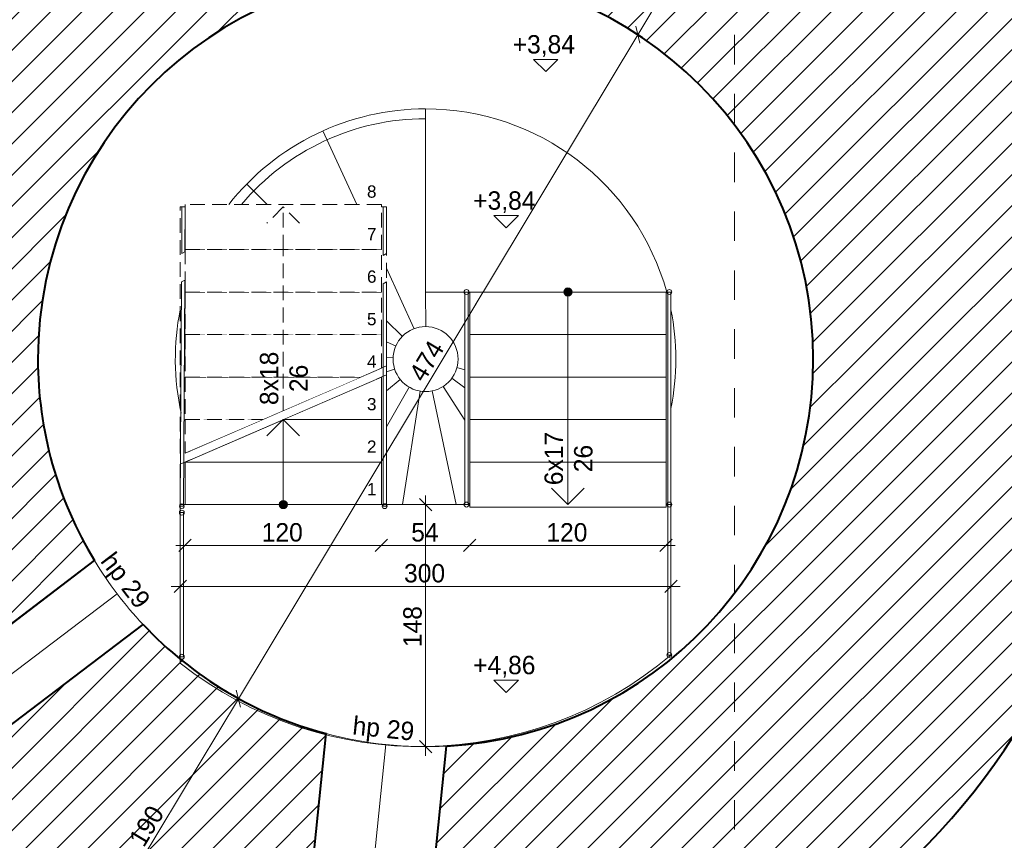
# Model space of a CAD drawing. Header units: millimetres. Extents: x 66061 to 82671, y 389 to 13188.
# Tile 3 of 5: x 70409 to 76428, y 3863 to 8881. Entities that reach past the tile are written whole.
import ezdxf
from ezdxf.enums import TextEntityAlignment as Align

# ---------------------------------------------------------------- set-up
doc = ezdxf.new("R2010")
doc.units = ezdxf.units.MM
doc.header["$MEASUREMENT"] = 0
for name, pattern in [('Kropkowana gęsto', [132.291663, 0, -132.291663]), ('Przerywana', [360, 180, -180]), ('Przerywana gęsta', [135, 90, -45]), ('Wipeout_Contour', [1000, 0, -1000])]:
    doc.linetypes.add(name, pattern=pattern)
for name, color, linetype, lineweight in [('0_Nr_pióra__1', 7, 'Continuous', 13), ('0_Nr_pióra__104', 7, 'Continuous', 5), ('0_Nr_pióra__11', 7, 'Continuous', 13), ('0_Nr_pióra__7', 7, 'Continuous', 20), ('0_Nr_pióra__71', 7, 'Continuous', 13), ('inw_wymiarowanie_Nr_pióra__1', 7, 'Continuous', 13), ('inw_ściany zewnętrzne_Nr_pióra__27', 7, 'Continuous', 40), ('Okna ARCHICADa_Nr_pióra__27', 7, 'Continuous', 40), ('Okna ARCHICADa_Nr_pióra__3', 7, 'Continuous', 13), ('Znaczniki okien ARCHICADa_Nr_pióra__1', 7, 'Continuous', 13), ('Znaczniki okien ARCHICADa_Nr_pióra__7', 7, 'Continuous', 20)]:
    doc.layers.add(name, color=color, linetype=linetype, lineweight=lineweight)
for name, color, linetype in [('inw_przekrój', 7, 'Continuous'), ('inw_wymiarowanie', 7, 'Continuous'), ('inw_ściany zewnętrzne', 7, 'Continuous'), ('Okna ARCHICADa', 7, 'Continuous'), ('Znaczniki okien ARCHICADa', 7, 'Continuous')]:
    doc.layers.add(name, color=color, linetype=linetype)
doc.layers.add('inw_przekrój _Nr_pióra__101', color=7, linetype='Continuous', lineweight=5, true_color=0xb2b2b2)
doc.styles.add('STYL_AUTOMATYCZNY_1', font='txt')
doc.styles.add('STYL_AUTOMATYCZNY_2', font='txt')
doc.dimstyles.new('STYL_AUTOMATYCZNY__1', dxfattribs={"dimtxt": 112.5, "dimasz": 71.25, "dimexe": 0.18, "dimexo": 0.0625, "dimgap": 0.09, "dimtad": 1, "dimdec": 0, "dimlfac": 0.1, "dimzin": 0, "dimdsep": 46, "dimtxsty": 'STYL_AUTOMATYCZNY_1', "dimblk": 'ARROWHEAD_6', "dimblk1": 'ARROWHEAD_6', "dimblk2": 'ARROWHEAD_6', "dimcen": 0.09, "dimse1": 1, "dimse2": 1, "dimclrd": 7, "dimclre": 7, "dimclrt": 7, "dimadec": 1, "dimazin": 0, "dimtfac": 1, "dimtdec": 4, "dimtmove": 0, "dimatfit": 3, "dimfxl": 0, "dimtolj": 1, "dimtzin": 0, "dimarcsym": 0})
doc.dimstyles.new('STYL_AUTOMATYCZNY__2', dxfattribs={"dimtxt": 112.5, "dimasz": 71.25, "dimexe": 0.18, "dimexo": 0.0625, "dimgap": 0.09, "dimtad": 1, "dimtih": 1, "dimtoh": 1, "dimdec": 0, "dimlfac": 0.1, "dimzin": 0, "dimdsep": 46, "dimtxsty": 'STYL_AUTOMATYCZNY_1', "dimblk": 'ARROWHEAD_6', "dimblk1": 'ARROWHEAD_6', "dimblk2": 'ARROWHEAD_6', "dimcen": 0.09, "dimse1": 1, "dimse2": 1, "dimclrd": 7, "dimclre": 7, "dimclrt": 7, "dimadec": 1, "dimazin": 0, "dimtfac": 1, "dimtdec": 4, "dimtmove": 0, "dimatfit": 3, "dimfxl": 0, "dimtolj": 1, "dimtzin": 0, "dimarcsym": 0})
pattern_1 = [(45, (0, 0), (-95.45941, 95.45941), [])]

# ---------------------------------------------------------------- blocks, each defined once
blk = doc.blocks.new('Strop_1_4', base_point=(71390, 4946.8))
at = {"layer": '0_Nr_pióra__1', "color": 7, "linetype": 'Continuous', "lineweight": 13, "flags": 128}
blk.add_lwpolyline([(71390, 4946.8, 0.356787), (74390, 4995.8), (74390, 5915.8), (71390, 5915.8)], format="xyb", close=True, dxfattribs=at)
blk = doc.blocks.new('Schody_1_4')
at = {"layer": '0_Nr_pióra__11', "color": 7, "linetype": 'Continuous', "lineweight": 13, "flags": 128}
for points in [[(73130, 7215.8), (73130, 5915.8), (73190, 5915.8), (73190, 7215.8)], [(74330, 7215.8), (74330, 5915.8), (74390, 5915.8), (74390, 7215.8)]]:
    blk.add_lwpolyline(points, close=True, dxfattribs=at)
at = {"color": 254, "linetype": 'Wipeout_Contour', "lineweight": 0, "ltscale": 296398.897921}
blk.add_wipeout([(74360, 7215.8), (73160, 7215.8), (73160, 6955.8), (74360, 6955.8)], dxfattribs=at)
at = {"linetype": 'Continuous', "lineweight": 0, "true_color": 0x000000}
blk.add_hatch(color=18, dxfattribs=at).paths.add_polyline_path([(73735, 7215.8, 1), (73785, 7215.8, 1)])
at = {"layer": '0_Nr_pióra__11', "color": 7, "linetype": 'Continuous', "lineweight": 13}
for p, q in [((74360, 7215.8), (73160, 7215.8)), ((73160, 7215.8), (73160, 6955.8)), ((74360, 6955.8), (74360, 7215.8)), ((73160, 6955.8), (74360, 6955.8))]:
    blk.add_line(p, q, dxfattribs=at)
at = {"layer": '0_Nr_pióra__11', "color": 7, "linetype": 'Continuous', "lineweight": 13, "flags": 128}
blk.add_lwpolyline([(73735, 7215.8, 1), (73785, 7215.8, 1)], format="xyb", close=True, dxfattribs=at)
at = {"color": 254, "linetype": 'Wipeout_Contour', "lineweight": 0, "ltscale": 296301.250423}
blk.add_wipeout([(74360, 6955.8), (73160, 6955.8), (73160, 6695.8), (74360, 6695.8)], dxfattribs=at)
at = {"layer": '0_Nr_pióra__11', "color": 7, "linetype": 'Continuous', "lineweight": 13}
for p, q in [((73760, 7215.8), (73760, 6955.8)), ((74360, 6955.8), (73160, 6955.8)), ((73160, 6955.8), (73160, 6695.8)), ((74360, 6695.8), (74360, 6955.8)), ((73160, 6695.8), (74360, 6695.8))]:
    blk.add_line(p, q, dxfattribs=at)
at = {"color": 254, "linetype": 'Wipeout_Contour', "lineweight": 0, "ltscale": 296207.222475}
blk.add_wipeout([(74360, 6695.8), (73160, 6695.8), (73160, 6435.8), (74360, 6435.8)], dxfattribs=at)
at = {"layer": '0_Nr_pióra__11', "color": 7, "linetype": 'Continuous', "lineweight": 13}
for p, q in [((74360, 6695.8), (73160, 6695.8)), ((73160, 6695.8), (73160, 6435.8)), ((74360, 6435.8), (74360, 6695.8)), ((73160, 6435.8), (74360, 6435.8))]:
    blk.add_line(p, q, dxfattribs=at)
at = {"color": 254, "linetype": 'Wipeout_Contour', "lineweight": 0, "ltscale": 296116.817523}
blk.add_wipeout([(74360, 6435.8), (73160, 6435.8), (73160, 6175.8), (74360, 6175.8)], dxfattribs=at)
at = {"layer": '0_Nr_pióra__11', "color": 7, "linetype": 'Continuous', "lineweight": 13}
for p, q in [((74360, 6435.8), (73160, 6435.8)), ((73160, 6435.8), (73160, 6175.8)), ((74360, 6175.8), (74360, 6435.8)), ((73160, 6175.8), (74360, 6175.8))]:
    blk.add_line(p, q, dxfattribs=at)
at = {"color": 254, "linetype": 'Wipeout_Contour', "lineweight": 0, "ltscale": 444021.351509}
blk.add_wipeout([(74360, 6175.8), (73160, 6175.8), (73160, 5915.8), (73160, 5900.8), (74360, 5900.8), (74360, 5915.8)], dxfattribs=at)
at = {"layer": '0_Nr_pióra__11', "color": 7, "linetype": 'Continuous', "lineweight": 13}
for p, q in [((73760, 6955.8), (73760, 6175.8)), ((74360, 6175.8), (73160, 6175.8)), ((73160, 6175.8), (73160, 5915.8)), ((73760, 6175.8), (73760, 5915.8)), ((74360, 5915.8), (74360, 6175.8)), ((73660, 6015.8), (73760, 5915.8)), ((73760, 5915.8), (73860, 6015.8)), ((73160, 5915.8), (73160, 5900.8)), ((73160, 5900.8), (74360, 5900.8)), ((74360, 5900.8), (74360, 5915.8))]:
    blk.add_line(p, q, dxfattribs=at)
blk = doc.blocks.new('Schody_2_4')
at = {"layer": '0_Nr_pióra__11', "color": 7, "linetype": 'Przerywana gęsta', "lineweight": 13, "flags": 128}
for points in [[(71450, 6243.3), (71450, 7735.8), (71390, 7735.8), (71390, 6217.3)], [(72650, 6763.3), (72650, 7735.8), (72590, 7735.8), (72590, 6737.3)]]:
    blk.add_lwpolyline(points, close=True, dxfattribs=at)
at = {"layer": '0_Nr_pióra__11', "color": 7, "linetype": 'Continuous', "lineweight": 13, "flags": 128}
for points in [[(72650, 6708.8), (72590, 6682.8), (72590, 5915.8), (72650, 5915.8)], [(71450, 6188.8), (71390, 6162.8), (71390, 5915.8), (71450, 5915.8)]]:
    blk.add_lwpolyline(points, close=True, dxfattribs=at)
at = {"layer": '0_Nr_pióra__71', "color": 7, "lineweight": 13, "insert": (72531.6, 7829.5), "char_height": 75, "attachment_point": 4, "style": 'STYL_AUTOMATYCZNY_2'}
blk.add_mtext('\\A1;{\\pql;\\fArial|b0|i0|c238|p38;8}', dxfattribs=at)
at = {"color": 254, "linetype": 'Wipeout_Contour', "lineweight": 0, "ltscale": 289093.876212}
blk.add_wipeout([(71420, 5915.8), (72620, 5915.8), (72620, 6175.8), (71420, 6175.8)], dxfattribs=at)
at = {"linetype": 'Continuous', "lineweight": 0, "true_color": 0x000000}
blk.add_hatch(color=18, dxfattribs=at).paths.add_polyline_path([(72045, 5915.8, 1), (71995, 5915.8, 1)])
at = {"layer": '0_Nr_pióra__11', "color": 7, "linetype": 'Continuous', "lineweight": 13}
for p, q in [((72620, 6175.8), (71420, 6175.8)), ((71420, 6175.8), (71420, 5915.8)), ((72620, 5915.8), (72620, 6175.8)), ((71420, 5915.8), (72620, 5915.8))]:
    blk.add_line(p, q, dxfattribs=at)
at = {"layer": '0_Nr_pióra__11', "color": 7, "linetype": 'Continuous', "lineweight": 13, "flags": 128}
blk.add_lwpolyline([(72045, 5915.8, 1), (71995, 5915.8, 1)], format="xyb", close=True, dxfattribs=at)
at = {"layer": '0_Nr_pióra__71', "color": 7, "lineweight": 13, "insert": (72531.6, 6010.1), "char_height": 75, "attachment_point": 4, "style": 'STYL_AUTOMATYCZNY_2'}
blk.add_mtext('\\A1;{\\pql;\\fArial|b0|i0|c238|p38;1}', dxfattribs=at)
at = {"color": 254, "linetype": 'Wipeout_Contour', "lineweight": 0, "ltscale": 289779.837642}
blk.add_wipeout([(71420, 6175.8), (72620, 6175.8), (72620, 6435.8), (72020, 6435.8)], dxfattribs=at)
at = {"layer": '0_Nr_pióra__11', "color": 7, "linetype": 'Continuous', "lineweight": 13}
for p, q in [((72620, 6435.8), (72020, 6435.8)), ((72620, 6175.8), (72620, 6435.8)), ((71420, 6175.8), (72620, 6175.8)), ((72020, 5915.8), (72020, 6175.8))]:
    blk.add_line(p, q, dxfattribs=at)
at = {"layer": '0_Nr_pióra__71', "color": 7, "lineweight": 13, "insert": (72531.6, 6270.1), "char_height": 75, "attachment_point": 4, "style": 'STYL_AUTOMATYCZNY_2'}
blk.add_mtext('\\A1;{\\pql;\\fArial|b0|i0|c238|p38;2}', dxfattribs=at)
at = {"color": 254, "linetype": 'Wipeout_Contour', "lineweight": 0, "ltscale": 215582.953119}
blk.add_wipeout([(71894.3, 6435.8), (71420, 6435.8), (71420, 6230.3)], dxfattribs=at)
at = {"layer": '0_Nr_pióra__11', "color": 7, "linetype": 'Przerywana gęsta', "lineweight": 13}
for p, q in [((71894.3, 6435.8), (71420, 6435.8)), ((71420, 6435.8), (71420, 6230.3))]:
    blk.add_line(p, q, dxfattribs=at)
at = {"color": 254, "linetype": 'Wipeout_Contour', "lineweight": 0, "ltscale": 218139.157279}
blk.add_wipeout([(72620, 6435.8), (72620, 6695.8), (72020, 6435.8)], dxfattribs=at)
at = {"layer": '0_Nr_pióra__11', "color": 7, "linetype": 'Continuous', "lineweight": 13}
for p, q in [((72620, 6435.8), (72620, 6695.8)), ((72020, 6435.8), (72620, 6435.8))]:
    blk.add_line(p, q, dxfattribs=at)
at = {"layer": '0_Nr_pióra__71', "color": 7, "lineweight": 13, "insert": (72531.6, 6529.4), "char_height": 75, "attachment_point": 4, "style": 'STYL_AUTOMATYCZNY_2'}
blk.add_mtext('\\A1;{\\pql;\\fArial|b0|i0|c238|p38;3}', dxfattribs=at)
at = {"color": 254, "linetype": 'Wipeout_Contour', "lineweight": 0, "ltscale": 288427.755134}
blk.add_wipeout([(72494.3, 6695.8), (71420, 6695.8), (71420, 6435.8), (71894.3, 6435.8)], dxfattribs=at)
at = {"layer": '0_Nr_pióra__11', "color": 7, "linetype": 'Przerywana gęsta', "lineweight": 13}
for p, q in [((72494.3, 6695.8), (71420, 6695.8)), ((71420, 6695.8), (71420, 6435.8)), ((71420, 6435.8), (71894.3, 6435.8))]:
    blk.add_line(p, q, dxfattribs=at)
at = {"layer": '0_Nr_pióra__11', "color": 7, "linetype": 'Continuous', "lineweight": 13}
for p, q in [((72020, 6435.8), (71920, 6335.8)), ((72020, 6175.8), (72020, 6435.8)), ((72120, 6335.8), (72020, 6435.8))]:
    blk.add_line(p, q, dxfattribs=at)
at = {"color": 254, "linetype": 'Wipeout_Contour', "lineweight": 0, "ltscale": 362179.027402}
blk.add_wipeout([(72620, 6750.3), (72620, 6955.8), (71420, 6955.8), (71420, 6695.8), (72494.3, 6695.8)], dxfattribs=at)
at = {"layer": '0_Nr_pióra__11', "color": 7, "linetype": 'Przerywana gęsta', "lineweight": 13}
for p, q in [((72620, 6955.8), (71420, 6955.8)), ((71420, 6955.8), (71420, 6695.8)), ((72620, 6750.3), (72620, 6955.8)), ((71420, 6695.8), (72494.3, 6695.8))]:
    blk.add_line(p, q, dxfattribs=at)
at = {"layer": '0_Nr_pióra__11', "color": 7, "linetype": 'Continuous', "lineweight": 13}
for p, q in [((71420, 6230.3), (72620, 6750.3)), ((71420, 6175.8), (72620, 6695.8))]:
    blk.add_line(p, q, dxfattribs=at)
at = {"layer": '0_Nr_pióra__71', "color": 7, "lineweight": 13, "insert": (72531.6, 6790.1), "char_height": 75, "attachment_point": 4, "style": 'STYL_AUTOMATYCZNY_2'}
blk.add_mtext('\\A1;{\\pql;\\fArial|b0|i0|c238|p38;4}', dxfattribs=at)
at = {"color": 254, "linetype": 'Wipeout_Contour', "lineweight": 0, "ltscale": 289471.574905}
blk.add_wipeout([(71420, 6955.8), (72620, 6955.8), (72620, 7215.8), (71420, 7215.8)], dxfattribs=at)
at = {"layer": '0_Nr_pióra__11', "color": 7, "linetype": 'Przerywana gęsta', "lineweight": 13}
for p, q in [((72620, 7215.8), (71420, 7215.8)), ((71420, 7215.8), (71420, 6955.8)), ((72620, 6955.8), (72620, 7215.8)), ((71420, 6955.8), (72620, 6955.8))]:
    blk.add_line(p, q, dxfattribs=at)
at = {"layer": '0_Nr_pióra__71', "color": 7, "lineweight": 13, "insert": (72531.6, 7049.5), "char_height": 75, "attachment_point": 4, "style": 'STYL_AUTOMATYCZNY_2'}
blk.add_mtext('\\A1;{\\pql;\\fArial|b0|i0|c238|p38;5}', dxfattribs=at)
at = {"color": 254, "linetype": 'Wipeout_Contour', "lineweight": 0, "ltscale": 289575.261153}
blk.add_wipeout([(71420, 7215.8), (72620, 7215.8), (72620, 7475.8), (71420, 7475.8)], dxfattribs=at)
at = {"layer": '0_Nr_pióra__11', "color": 7, "linetype": 'Przerywana gęsta', "lineweight": 13}
for p, q in [((72620, 7475.8), (71420, 7475.8)), ((71420, 7475.8), (71420, 7215.8)), ((72620, 7215.8), (72620, 7475.8)), ((71420, 7215.8), (72620, 7215.8))]:
    blk.add_line(p, q, dxfattribs=at)
at = {"layer": '0_Nr_pióra__71', "color": 7, "lineweight": 13, "insert": (72531.6, 7309.5), "char_height": 75, "attachment_point": 4, "style": 'STYL_AUTOMATYCZNY_2'}
blk.add_mtext('\\A1;{\\pql;\\fArial|b0|i0|c238|p38;6}', dxfattribs=at)
at = {"color": 254, "linetype": 'Wipeout_Contour', "lineweight": 0, "ltscale": 434554.577758}
blk.add_wipeout([(71420, 7475.8), (72620, 7475.8), (72620, 7735.8), (72620, 7750.8), (71420, 7750.8), (71420, 7735.8)], dxfattribs=at)
at = {"layer": '0_Nr_pióra__11', "color": 7, "linetype": 'Przerywana gęsta', "lineweight": 13}
for p, q in [((72620, 7750.8), (71420, 7750.8)), ((71420, 7750.8), (71420, 7735.8)), ((71420, 7735.8), (71420, 7475.8)), ((72020, 7735.8), (71920, 7635.8)), ((72020, 7475.8), (72020, 7735.8)), ((72120, 7635.8), (72020, 7735.8)), ((72620, 7735.8), (72620, 7750.8)), ((72620, 7475.8), (72620, 7735.8)), ((71420, 7475.8), (72620, 7475.8)), ((72020, 6490.3), (72020, 7475.8))]:
    blk.add_line(p, q, dxfattribs=at)
at = {"layer": '0_Nr_pióra__71', "color": 7, "lineweight": 13, "insert": (72531.6, 7570.1), "char_height": 75, "attachment_point": 4, "style": 'STYL_AUTOMATYCZNY_2'}
blk.add_mtext('\\A1;{\\pql;\\fArial|b0|i0|c238|p38;7}', dxfattribs=at)
blk = doc.blocks.new('Ściana_1_4', base_point=(75260, 6805.8))
at = {"layer": 'inw_ściany zewnętrzne', "linetype": 'Continuous', "lineweight": 0, "true_color": 0x000000}
h = blk.add_hatch(dxfattribs=at)
h.set_pattern_fill('Bloczki_ceramiczne_0004', color=18, style=0, pattern_type=2)
h.set_pattern_definition(pattern_1)
h.paths.add_polyline_path([(77160, 6805.8, 1), (68620, 6805.8), (70520, 6805.8, -1), (75260, 6805.8)])
at = {"layer": 'inw_ściany zewnętrzne_Nr_pióra__27', "color": 7, "linetype": 'Continuous', "lineweight": 40}
for radius in [4270, 2370]:
    blk.add_arc((72890, 6805.8), radius, 0, 180, dxfattribs=at)
blk = doc.blocks.new('Otwór okienny_ łukowy 24')
at = {"layer": 'Okna ARCHICADa_Nr_pióra__27', "color": 7, "linetype": 'Continuous', "lineweight": 40}
for p, q in [((-245, 0), (-245, 1905.7)), ((245, 0), (245, 1905.7))]:
    blk.add_line(p, q, dxfattribs=at)
at = {"layer": 'Okna ARCHICADa_Nr_pióra__3', "color": 7, "linetype": 'Continuous', "lineweight": 13}
for radius, start, end in [(2370, 264.06642, 275.93358), (4270, 266.71073, 273.28927)]:
    blk.add_arc((0, 4263), radius, start, end, dxfattribs=at)
blk = doc.blocks.new('Znacznik O_PB')
at = {"layer": 'Znaczniki okien ARCHICADa_Nr_pióra__1', "color": 7, "linetype": 'Continuous', "lineweight": 13}
blk.add_line((0, -2350), (0, 0), dxfattribs=at)
at = {"layer": 'Znaczniki okien ARCHICADa_Nr_pióra__7', "color": 7, "lineweight": 20, "style": 'STYL_AUTOMATYCZNY_1'}
for tag, rotation, p in [('AC_MarkerText_4', 360, (-212.3, 6.6)), ('AC_MarkerText_2', 90, (-13.2, -2159.8)), ('AC_MarkerText_3', 90, (211.8, -2159.8))]:
    blk.add_attdef(tag, text='', height=112.5, rotation=rotation, dxfattribs=at).set_placement(p, align=Align.BOTTOM_LEFT)
blk = doc.blocks.new('Otwór okienny sklepiony eliptycznie 24')
at = {"layer": 'Okna ARCHICADa_Nr_pióra__27', "color": 7, "linetype": 'Continuous', "lineweight": 40}
for p, q in [((-370, 0), (-370, 1913)), ((370, 0), (370, 1913))]:
    blk.add_line(p, q, dxfattribs=at)
at = {"layer": 'Okna ARCHICADa_Nr_pióra__3', "color": 7, "linetype": 'Continuous', "lineweight": 13}
for radius, start, end in [(2370, 261.01835, 278.98165), (4270, 265.02903, 274.97097)]:
    blk.add_arc((0, 4253.9), radius, start, end, dxfattribs=at)
blk = doc.blocks.new('Ściana_2_4', base_point=(70520, 6805.8))
at = {"layer": 'inw_ściany zewnętrzne', "linetype": 'Continuous', "lineweight": 0, "true_color": 0x000000}
h = blk.add_hatch(dxfattribs=at)
h.set_pattern_fill('Bloczki_ceramiczne_0004', color=18, style=0, pattern_type=2)
h.set_pattern_definition(pattern_1)
h.paths.add_polyline_path([(68620, 6805.8, 0.149366), (69349.2, 4419.2), (70865.7, 5573.2, -0.13759), (70520, 6805.8)])
h = blk.add_hatch(dxfattribs=at)
h.set_pattern_fill('Bloczki_ceramiczne_0004', color=18, style=0, pattern_type=2)
h.set_pattern_definition(pattern_1)
h.paths.add_polyline_path([(73018.6, 4439.3), (72823, 2536.3, 0.418821), (77160, 6805.8), (75260, 6805.8, -0.398399)])
h = blk.add_hatch(dxfattribs=at)
h.set_pattern_fill('Bloczki_ceramiczne_0004', color=18, style=0, pattern_type=2)
h.set_pattern_definition(pattern_1)
h.paths.add_polyline_path([(69646, 4029.3, 0.17003), (72086.8, 2612), (72282.5, 4515, -0.140291), (71162.5, 5183.3)])
at = {"layer": 'inw_ściany zewnętrzne_Nr_pióra__27', "color": 7, "linetype": 'Continuous', "lineweight": 40}
for p, q in [((69349.2, 4419.2), (70865.7, 5573.2)), ((69646, 4029.3), (71162.5, 5183.3)), ((72086.8, 2612), (72282.5, 4515)), ((72823, 2536.3), (73018.6, 4439.3))]:
    blk.add_line(p, q, dxfattribs=at)
for radius, start, end in [(2370, 180, 211.33655), (4270, 269.10012, 0), (2370, 273.1108, 0), (2370, 223.20371, 255.1475), (4270, 220.5594, 259.15818)]:
    blk.add_arc((72890, 6805.8), radius, start, end, dxfattribs=at)
at = {"layer": 'Okna ARCHICADa', "color": 7, "linetype": 'Continuous', "lineweight": 13, "xscale": -1, "zscale": 1000}
for name, p, rotation in [('Otwór okienny_ łukowy 24', (69497.6, 4224.2), 307.2701303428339), ('Otwór okienny sklepiony eliptycznie 24', (72454.9, 2574.2), 354.1291511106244)]:
    blk.add_blockref(name, p, dxfattribs=dict(at, rotation=rotation))
at = {"layer": 'Znaczniki okien ARCHICADa', "color": 7, "lineweight": 13}
ref = blk.add_blockref('Znacznik O_PB', (71004, 5370.6), dxfattribs=dict(at, rotation=307.2701303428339))
ref.add_attrib('AC_MarkerText_2', '49', dxfattribs={"layer": 'Znaczniki okien ARCHICADa_Nr_pióra__7', "color": 7, "lineweight": 20, "height": 112.5, "rotation": 37.27013, "style": 'STYL_AUTOMATYCZNY_1'}).set_placement((69245.2, 4089), align=Align.BOTTOM_LEFT)
ref.add_attrib('AC_MarkerText_3', '87', dxfattribs={"layer": 'Znaczniki okien ARCHICADa_Nr_pióra__7', "color": 7, "lineweight": 20, "height": 112.5, "rotation": 37.27013, "style": 'STYL_AUTOMATYCZNY_1'}).set_placement((69381.5, 3910), align=Align.BOTTOM_LEFT)
ref.add_attrib('AC_MarkerText_4', 'hp 29', dxfattribs={"layer": 'Znaczniki okien ARCHICADa_Nr_pióra__7', "color": 7, "lineweight": 20, "height": 112.5, "rotation": 307.27013, "style": 'STYL_AUTOMATYCZNY_1'}).set_placement((70871.1, 5548.3), align=Align.BOTTOM_LEFT)
ref = blk.add_blockref('Znacznik O_PB', (72647.6, 4448.2), dxfattribs=dict(at, rotation=354.1291511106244))
ref.add_attrib('AC_MarkerText_2', '74', dxfattribs={"layer": 'Znaczniki okien ARCHICADa_Nr_pióra__7', "color": 7, "lineweight": 20, "height": 112.5, "rotation": 84.12915, "style": 'STYL_AUTOMATYCZNY_1'}).set_placement((72409.4, 2301.3), align=Align.BOTTOM_LEFT)
ref.add_attrib('AC_MarkerText_3', '178', dxfattribs={"layer": 'Znaczniki okien ARCHICADa_Nr_pióra__7', "color": 7, "lineweight": 20, "height": 112.5, "rotation": 84.12915, "style": 'STYL_AUTOMATYCZNY_1'}).set_placement((72633.2, 2278.3), align=Align.BOTTOM_LEFT)
ref.add_attrib('AC_MarkerText_4', 'hp 29', dxfattribs={"layer": 'Znaczniki okien ARCHICADa_Nr_pióra__7', "color": 7, "lineweight": 20, "height": 112.5, "rotation": 354.12915, "style": 'STYL_AUTOMATYCZNY_1'}).set_placement((72435.9, 4476.6), align=Align.BOTTOM_LEFT)
blk = doc.blocks.new('Balustrada_1_4')
at = {"layer": '0_Nr_pióra__104', "color": 7, "linetype": 'Continuous', "lineweight": 5, "flags": 128}
for points in [[(74365, 5915.8, 1), (74395, 5915.8, 1)], [(74365, 4995.8, 1), (74395, 4995.8, 1)]]:
    blk.add_lwpolyline(points, format="xyb", close=True, dxfattribs=at)
blk.add_lwpolyline([(74390, 5915.8), (74370, 5915.8), (74370, 4995.8), (74390, 4995.8)], close=True, dxfattribs=at)
blk.add_lwpolyline([(74390, 5915.8), (74370, 5915.8), (74370, 4995.8), (74390, 4995.8)], close=True, dxfattribs=at)
blk.add_lwpolyline([(74390, 5915.8), (74370, 5915.8), (74370, 4995.8), (74390, 4995.8)], close=True, dxfattribs=at)
blk.add_lwpolyline([(74390, 5915.8), (74370, 5915.8), (74370, 4995.8), (74390, 4995.8)], close=True, dxfattribs=at)
blk.add_lwpolyline([(74390, 5915.8), (74370, 5915.8), (74370, 4995.8), (74390, 4995.8)], close=True, dxfattribs=at)
blk = doc.blocks.new('Balustrada_2_4')
at = {"layer": '0_Nr_pióra__104', "color": 7, "linetype": 'Continuous', "lineweight": 5, "flags": 128}
for points in [[(71419, 7461.9), (71420.6, 7735.7), (71400.6, 7735.8), (71398.9, 7450.5)], [(71419, 7461.9), (71420.6, 7735.7), (71400.6, 7735.8), (71398.9, 7450.5)], [(71419, 7461.9), (71420.6, 7735.7), (71400.6, 7735.8), (71398.9, 7450.5)], [(71419, 7461.9), (71420.6, 7735.7), (71400.6, 7735.8), (71398.9, 7450.5)], [(71419, 7461.9), (71420.6, 7735.7), (71400.6, 7735.8), (71398.9, 7450.5)], [(71389.9, 5906.2), (71409.9, 5906.1), (71418, 7288.7), (71397.9, 7277.3)], [(71389.9, 5906.2), (71409.9, 5906.1), (71418, 7288.7), (71397.9, 7277.3)], [(71389.9, 5906.2), (71409.9, 5906.1), (71418, 7288.7), (71397.9, 7277.3)], [(71389.9, 5906.2), (71409.9, 5906.1), (71418, 7288.7), (71397.9, 7277.3)], [(71389.9, 5906.2), (71409.9, 5906.1), (71418, 7288.7), (71397.9, 7277.3)]]:
    blk.add_lwpolyline(points, close=True, dxfattribs=at)
blk.add_lwpolyline([(71414.9, 5906, 1), (71384.9, 5906.2, 1)], format="xyb", close=True, dxfattribs=at)
blk = doc.blocks.new('Balustrada_3_4')
at = {"layer": '0_Nr_pióra__104', "color": 7, "linetype": 'Continuous', "lineweight": 5, "flags": 128}
for points in [[(73125, 7215.8, 1), (73155, 7215.8, 1)], [(73125, 5915.8, 1), (73155, 5915.8, 1)]]:
    blk.add_lwpolyline(points, format="xyb", close=True, dxfattribs=at)
blk.add_lwpolyline([(73150, 7215.8), (73130, 7215.8), (73130, 5915.8), (73150, 5915.8)], close=True, dxfattribs=at)
blk.add_lwpolyline([(73150, 7215.8), (73130, 7215.8), (73130, 5915.8), (73150, 5915.8)], close=True, dxfattribs=at)
blk.add_lwpolyline([(73150, 7215.8), (73130, 7215.8), (73130, 5915.8), (73150, 5915.8)], close=True, dxfattribs=at)
blk.add_lwpolyline([(73150, 7215.8), (73130, 7215.8), (73130, 5915.8), (73150, 5915.8)], close=True, dxfattribs=at)
blk.add_lwpolyline([(73150, 7215.8), (73130, 7215.8), (73130, 5915.8), (73150, 5915.8)], close=True, dxfattribs=at)
blk = doc.blocks.new('Balustrada_4_4')
at = {"layer": '0_Nr_pióra__104', "color": 7, "linetype": 'Continuous', "lineweight": 5, "flags": 128}
for points in [[(74365, 7215.8, 1), (74395, 7215.8, 1)], [(74365, 5915.8, 1), (74395, 5915.8, 1)]]:
    blk.add_lwpolyline(points, format="xyb", close=True, dxfattribs=at)
blk.add_lwpolyline([(74390, 7215.8), (74370, 7215.8), (74370, 5915.8), (74390, 5915.8)], close=True, dxfattribs=at)
blk.add_lwpolyline([(74390, 7215.8), (74370, 7215.8), (74370, 5915.8), (74390, 5915.8)], close=True, dxfattribs=at)
blk.add_lwpolyline([(74390, 7215.8), (74370, 7215.8), (74370, 5915.8), (74390, 5915.8)], close=True, dxfattribs=at)
blk.add_lwpolyline([(74390, 7215.8), (74370, 7215.8), (74370, 5915.8), (74390, 5915.8)], close=True, dxfattribs=at)
blk.add_lwpolyline([(74390, 7215.8), (74370, 7215.8), (74370, 5915.8), (74390, 5915.8)], close=True, dxfattribs=at)
blk = doc.blocks.new('Balustrada_5_4')
at = {"layer": '0_Nr_pióra__104', "color": 7, "linetype": 'Continuous', "lineweight": 5, "flags": 128}
for points in [[(71385, 5866.7, 1), (71415, 5866.7, 1)], [(71385, 4985.2, 1), (71415, 4985.2, 1)]]:
    blk.add_lwpolyline(points, format="xyb", close=True, dxfattribs=at)
blk.add_lwpolyline([(71410, 5866.7), (71390, 5866.7), (71390, 4985.2), (71410, 4985.2)], close=True, dxfattribs=at)
blk.add_lwpolyline([(71410, 5866.7), (71390, 5866.7), (71390, 4985.2), (71410, 4985.2)], close=True, dxfattribs=at)
blk.add_lwpolyline([(71410, 5866.7), (71390, 5866.7), (71390, 4985.2), (71410, 4985.2)], close=True, dxfattribs=at)
blk.add_lwpolyline([(71410, 5866.7), (71390, 5866.7), (71390, 4985.2), (71410, 4985.2)], close=True, dxfattribs=at)
blk.add_lwpolyline([(71410, 5866.7), (71390, 5866.7), (71390, 4985.2), (71410, 4985.2)], close=True, dxfattribs=at)
blk = doc.blocks.new('Balustrada_6_4')
at = {"layer": '0_Nr_pióra__104', "color": 7, "linetype": 'Continuous', "lineweight": 5, "flags": 128}
for points in [[(72650, 7450.5), (72650, 7735.8), (72630, 7735.8), (72630, 7439)], [(72650, 7450.5), (72650, 7735.8), (72630, 7735.8), (72630, 7439)], [(72650, 7450.5), (72650, 7735.8), (72630, 7735.8), (72630, 7439)], [(72650, 7450.5), (72650, 7735.8), (72630, 7735.8), (72630, 7439)], [(72650, 7450.5), (72650, 7735.8), (72630, 7735.8), (72630, 7439)], [(72630, 5906.2), (72650, 5906.2), (72650, 7277.3), (72630, 7265.8)], [(72630, 5906.2), (72650, 5906.2), (72650, 7277.3), (72630, 7265.8)], [(72630, 5906.2), (72650, 5906.2), (72650, 7277.3), (72630, 7265.8)], [(72630, 5906.2), (72650, 5906.2), (72650, 7277.3), (72630, 7265.8)], [(72630, 5906.2), (72650, 5906.2), (72650, 7277.3), (72630, 7265.8)]]:
    blk.add_lwpolyline(points, close=True, dxfattribs=at)
blk.add_lwpolyline([(72655, 5906.2, 1), (72625, 5906.2, 1)], format="xyb", close=True, dxfattribs=at)
blk = doc.blocks.new('*D16')
at = {"layer": 'inw_wymiarowanie_Nr_pióra__1', "color": 7, "linetype": 'Continuous', "lineweight": 13}
for p, q in [((72890, 5915.8), (72890, 5972)), ((72927.5, 5878.3), (72852.5, 5953.3)), ((72890, 4435.8), (72890, 5915.8)), ((72852.5, 4473.3), (72927.5, 4398.3)), ((72890, 4379.5), (72890, 4435.8))]:
    blk.add_line(p, q, dxfattribs=at)
at = {"layer": 'inw_wymiarowanie_Nr_pióra__1', "color": 7, "lineweight": 13, "insert": (72867.5, 5044), "char_height": 112.5, "attachment_point": 7, "rotation": 90, "style": 'STYL_AUTOMATYCZNY_1'}
blk.add_mtext('\\A1;{\\pql;\\fCentury Gothic|b0|i0|c238|p34;148}', dxfattribs=at)
blk = doc.blocks.new('ARROWHEAD_6')
at = {"color": 0, "linetype": 'Continuous', "lineweight": 0}
for p, q in [((0, 0), (-1, 0)), ((-0.5, -0.5), (0.5, 0.5))]:
    blk.add_line(p, q, dxfattribs=at)
blk = doc.blocks.new('*D18')
at = {"layer": 'inw_wymiarowanie_Nr_pióra__1', "color": 7, "linetype": 'Continuous', "lineweight": 13}
for p, q in [((71363.8, 5665.8), (71420, 5665.8)), ((71457.5, 5703.3), (71382.5, 5628.3)), ((71420, 5665.8), (72620, 5665.8)), ((72657.5, 5703.3), (72582.5, 5628.3))]:
    blk.add_line(p, q, dxfattribs=at)
at = {"layer": 'inw_wymiarowanie_Nr_pióra__1', "color": 7, "lineweight": 13, "insert": (71888.2, 5688.3), "char_height": 112.5, "attachment_point": 7, "style": 'STYL_AUTOMATYCZNY_1'}
blk.add_mtext('\\A1;{\\pql;\\fCentury Gothic|b0|i0|c238|p34;120}', dxfattribs=at)
blk = doc.blocks.new('*D19')
at = {"layer": 'inw_wymiarowanie_Nr_pióra__1', "color": 7, "linetype": 'Continuous', "lineweight": 13}
for p, q in [((72657.5, 5703.3), (72582.5, 5628.3)), ((72620, 5665.8), (73160, 5665.8)), ((73197.5, 5703.3), (73122.5, 5628.3))]:
    blk.add_line(p, q, dxfattribs=at)
at = {"layer": 'inw_wymiarowanie_Nr_pióra__1', "color": 7, "lineweight": 13, "insert": (72802.1, 5688.3), "char_height": 112.5, "attachment_point": 7, "style": 'STYL_AUTOMATYCZNY_1'}
blk.add_mtext('\\A1;{\\pql;\\fCentury Gothic|b0|i0|c238|p34;54}', dxfattribs=at)
blk = doc.blocks.new('*D20')
at = {"layer": 'inw_wymiarowanie_Nr_pióra__1', "color": 7, "linetype": 'Continuous', "lineweight": 13}
for p, q in [((73197.5, 5703.3), (73122.5, 5628.3)), ((73160, 5665.8), (74360, 5665.8)), ((74322.5, 5628.3), (74397.5, 5703.3)), ((74360, 5665.8), (74416.3, 5665.8))]:
    blk.add_line(p, q, dxfattribs=at)
at = {"layer": 'inw_wymiarowanie_Nr_pióra__1', "color": 7, "lineweight": 13, "insert": (73628.2, 5688.3), "char_height": 112.5, "attachment_point": 7, "style": 'STYL_AUTOMATYCZNY_1'}
blk.add_mtext('\\A1;{\\pql;\\fCentury Gothic|b0|i0|c238|p34;120}', dxfattribs=at)
blk = doc.blocks.new('Wymiary_1_4', base_point=(73382.6, 4767.3))
at = {"layer": '0_Nr_pióra__1', "color": 7, "linetype": 'Continuous', "lineweight": 13}
for p, q in [((73382.6, 4767.3), (73307.6, 4842.3)), ((73307.6, 4842.3), (73457.6, 4842.3)), ((73457.6, 4842.3), (73382.6, 4767.3))]:
    blk.add_line(p, q, dxfattribs=at)
at = {"layer": '0_Nr_pióra__1', "color": 7, "lineweight": 13, "insert": (73180.9, 4857.3), "char_height": 112.5, "attachment_point": 7, "style": 'STYL_AUTOMATYCZNY_1'}
blk.add_mtext('\\A1;{\\pql;\\fCentury Gothic|b0|i0|c238|p34;+4,86}', dxfattribs=at)
blk = doc.blocks.new('*D22')
at = {"layer": 'inw_wymiarowanie_Nr_pióra__1', "color": 7, "linetype": 'Continuous', "lineweight": 13}
for p, q in [((71427.5, 5453.3), (71352.5, 5378.3)), ((74352.5, 5378.3), (74427.5, 5453.3)), ((71333.8, 5415.8), (71390, 5415.8)), ((71390, 5415.8), (74390, 5415.8)), ((74390, 5415.8), (74446.3, 5415.8))]:
    blk.add_line(p, q, dxfattribs=at)
at = {"layer": 'inw_wymiarowanie_Nr_pióra__1', "color": 7, "lineweight": 13, "insert": (72758.2, 5438.3), "char_height": 112.5, "attachment_point": 7, "style": 'STYL_AUTOMATYCZNY_1'}
blk.add_mtext('\\A1;{\\pql;\\fCentury Gothic|b0|i0|c238|p34;300}', dxfattribs=at)
blk = doc.blocks.new('Wymiary_2_4', base_point=(73382.6, 7608.1))
at = {"layer": '0_Nr_pióra__1', "color": 7, "linetype": 'Continuous', "lineweight": 13}
for p, q in [((73382.6, 7608.1), (73307.6, 7683.1)), ((73307.6, 7683.1), (73457.6, 7683.1)), ((73457.6, 7683.1), (73382.6, 7608.1))]:
    blk.add_line(p, q, dxfattribs=at)
at = {"layer": '0_Nr_pióra__1', "color": 7, "lineweight": 13, "insert": (73180.9, 7698.1), "char_height": 112.5, "attachment_point": 7, "style": 'STYL_AUTOMATYCZNY_1'}
blk.add_mtext('\\A1;{\\pql;\\fCentury Gothic|b0|i0|c238|p34;+3,84}', dxfattribs=at)
blk = doc.blocks.new('Wymiary_3_4', base_point=(73624.1, 8563.4))
at = {"layer": '0_Nr_pióra__1', "color": 7, "linetype": 'Continuous', "lineweight": 13}
for p, q in [((73624.1, 8563.4), (73549.1, 8638.4)), ((73549.1, 8638.4), (73699.1, 8638.4)), ((73699.1, 8638.4), (73624.1, 8563.4))]:
    blk.add_line(p, q, dxfattribs=at)
at = {"layer": '0_Nr_pióra__1', "color": 7, "lineweight": 13, "insert": (73422.4, 8653.4), "char_height": 112.5, "attachment_point": 7, "style": 'STYL_AUTOMATYCZNY_1'}
blk.add_mtext('\\A1;{\\pql;\\fCentury Gothic|b0|i0|c238|p34;+3,84}', dxfattribs=at)
blk = doc.blocks.new('*D25')
at = {"layer": 'inw_wymiarowanie_Nr_pióra__1', "color": 7, "linetype": 'Continuous', "lineweight": 13}
for p, q in [((75166.7, 10418.1), (74187.2, 8789.2)), ((75179.6, 10366.6), (75153.9, 10469.6)), ((75195.7, 10466.3), (75166.7, 10418.1)), ((74187.2, 8789.2), (71745.3, 4728.6)), ((74200, 8737.8), (74174.4, 8840.7))]:
    blk.add_line(p, q, dxfattribs=at)
at = {"layer": 'inw_wymiarowanie_Nr_pióra__1', "color": 7, "lineweight": 13, "insert": (74589.8, 9502.3), "char_height": 112.5, "attachment_point": 7, "rotation": 58.97921, "style": 'STYL_AUTOMATYCZNY_1'}
blk.add_mtext('\\A1;{\\pql;\\fCentury Gothic|b0|i0|c238|p34;190}', dxfattribs=at)
blk = doc.blocks.new('*D26')
at = {"layer": 'inw_wymiarowanie_Nr_pióra__1', "color": 7, "linetype": 'Continuous', "lineweight": 13}
for p, q in [((74187.2, 8789.2), (71745.3, 4728.6)), ((74200, 8737.8), (74174.4, 8840.7)), ((71758.2, 4677.2), (71732.5, 4780.1))]:
    blk.add_line(p, q, dxfattribs=at)
at = {"layer": 'inw_wymiarowanie_Nr_pióra__1', "color": 7, "lineweight": 13, "insert": (72879.1, 6657.6), "char_height": 112.5, "attachment_point": 7, "rotation": 58.97921, "style": 'STYL_AUTOMATYCZNY_1'}
blk.add_mtext('\\A1;{\\pql;\\fCentury Gothic|b0|i0|c238|p34;474}', dxfattribs=at)
blk = doc.blocks.new('*D27')
at = {"layer": 'inw_wymiarowanie_Nr_pióra__1', "color": 7, "linetype": 'Continuous', "lineweight": 13}
for p, q in [((74187.2, 8789.2), (71745.3, 4728.6)), ((71758.2, 4677.2), (71732.5, 4780.1)), ((71745.3, 4728.6), (70766.2, 3100.4)), ((70753.4, 3151.8), (70779, 3048.9)), ((70766.2, 3100.4), (70737.2, 3052.2))]:
    blk.add_line(p, q, dxfattribs=at)
at = {"layer": 'inw_wymiarowanie_Nr_pióra__1', "color": 7, "lineweight": 13, "insert": (71168.5, 3813.1), "char_height": 112.5, "attachment_point": 7, "rotation": 58.97921, "style": 'STYL_AUTOMATYCZNY_1'}
blk.add_mtext('\\A1;{\\pql;\\fCentury Gothic|b0|i0|c238|p34;190}', dxfattribs=at)
blk = doc.blocks.new('*D28')
at = {"layer": 'inw_wymiarowanie_Nr_pióra__1', "color": 7, "linetype": 'Continuous', "lineweight": 13}
for p, q in [((68657.5, 11513.3), (68582.5, 11438.3)), ((77122.5, 11438.3), (77197.5, 11513.3)), ((68563.8, 11475.8), (68620, 11475.8)), ((68620, 11475.8), (77160, 11475.8)), ((77160, 11475.8), (77216.3, 11475.8))]:
    blk.add_line(p, q, dxfattribs=at)
at = {"layer": 'inw_wymiarowanie_Nr_pióra__1', "color": 7, "lineweight": 13, "insert": (72758.2, 11498.3), "char_height": 112.5, "attachment_point": 7, "style": 'STYL_AUTOMATYCZNY_1'}
blk.add_mtext('\\A1;{\\pql;\\fCentury Gothic|b0|i0|c238|p34;854}', dxfattribs=at)
blk = doc.blocks.new('*D29')
at = {"layer": 'inw_wymiarowanie_Nr_pióra__1', "color": 7, "linetype": 'Continuous', "lineweight": 13}
for p, q in [((68563.8, 1986.3), (68620, 1986.3)), ((68657.5, 2023.8), (68582.5, 1948.8)), ((68620, 1986.3), (77160, 1986.3)), ((77122.5, 1948.8), (77197.5, 2023.8)), ((77160, 1986.3), (77216.3, 1986.3))]:
    blk.add_line(p, q, dxfattribs=at)
at = {"layer": 'inw_wymiarowanie_Nr_pióra__1', "color": 7, "lineweight": 13, "insert": (72758.2, 2008.8), "char_height": 112.5, "attachment_point": 7, "style": 'STYL_AUTOMATYCZNY_1'}
blk.add_mtext('\\A1;{\\pql;\\fCentury Gothic|b0|i0|c238|p34;854}', dxfattribs=at)
blk = doc.blocks.new('*D30')
at = {"layer": 'inw_wymiarowanie_Nr_pióra__1', "color": 7, "linetype": 'Continuous', "lineweight": 13}
for p, q in [((68256.3, 11038.3), (68181.3, 11113.3)), ((68218.8, 11075.8), (68218.8, 11132)), ((68218.8, 2535.8), (68218.8, 11075.8)), ((68181.3, 2573.3), (68256.3, 2498.3)), ((68218.8, 2479.5), (68218.8, 2535.8))]:
    blk.add_line(p, q, dxfattribs=at)
at = {"layer": 'inw_wymiarowanie_Nr_pióra__1', "color": 7, "lineweight": 13, "insert": (68196.3, 6674), "char_height": 112.5, "attachment_point": 7, "rotation": 90, "style": 'STYL_AUTOMATYCZNY_1'}
blk.add_mtext('\\A1;{\\pql;\\fCentury Gothic|b0|i0|c238|p34;854}', dxfattribs=at)
blk = doc.blocks.new('Płaszczyzna odcinająca_1_4', base_point=(74778.4, 1295.5))
at = {"layer": 'inw_przekrój _Nr_pióra__101', "color": 253, "linetype": 'Przerywana', "lineweight": 5, "true_color": 0xb2b2b2}
blk.add_line((74778.4, 1408), (74778.4, 12080.9), dxfattribs=at)

msp = doc.modelspace()

# ---------------------------------------------------------------- linework, layer by layer
at = {"layer": '0_Nr_pióra__104', "color": 7, "linetype": 'Continuous', "lineweight": 5}
for p, q in [((72890, 7215.8), (72890, 8335.8)), ((72890, 7215.8), (72890.5, 7006.3)), ((72857.6, 6608.8), (72747.9, 5915.8)), ((72930.1, 6610.7), (73076.5, 5915.8))]:
    msp.add_line(p, q, dxfattribs=at)
msp.add_circle((72890, 6805.8), 198.8, dxfattribs=at)

# ---------------------------------------------------------------- block references
at = {"color": 7, "linetype": 'Continuous', "lineweight": 13}
for name, p in [('Wymiary_3_4', (73624.1, 8563.4)), ('Wymiary_2_4', (73382.6, 7608.1)), ('Strop_1_4', (71390, 4946.8)), ('Wymiary_1_4', (73382.6, 4767.3))]:
    msp.add_blockref(name, p, dxfattribs=at)

# ---------------------------------------------------------------- next in the draw order: block references
at = {"color": 8, "linetype": 'Kropkowana gęsto', "lineweight": 5}
for name in ['Schody_2_4', 'Schody_1_4']:
    msp.add_blockref(name, (0, 0), dxfattribs=at)

# ---------------------------------------------------------------- next in the draw order: linework, layer by layer
at = {"layer": '0_Nr_pióra__104', "color": 7, "linetype": 'Continuous', "lineweight": 5}
for p, q in [((72262.8, 8201.4), (72470.3, 7750.8)), ((71796.3, 7875.7), (71921.2, 7750.8)), ((72650, 7360.7), (72818.8, 6994.3)), ((74360, 7215.8), (72890, 7215.8)), ((72745.9, 6946.2), (72650, 7040)), ((72705.4, 6886), (72654.2, 6908.3)), ((72689, 6815.4), (72653.9, 6816.9)), ((72699, 6743.5), (72650, 6727.3)), ((73081.6, 6753.2), (73130, 6739.9)), ((73050, 6687.9), (73130, 6629.1)), ((72733.9, 6679.9), (72650, 6611.5)), ((72789.1, 6633), (72650, 6391)), ((72997.2, 6638.2), (73130, 6432))]:
    msp.add_line(p, q, dxfattribs=at)
for radius, start, end in [(1530, 90, 141.85652), (1530, 15.54337, 90), (1470, 90, 139.99595), (1530, 168.62855, 192.48485), (1530, 348.62855, 11.37145)]:
    msp.add_arc((72890, 6805.8), radius, start, end, dxfattribs=at)

# ---------------------------------------------------------------- next in the draw order: block references
at = {"color": 7, "linetype": 'Continuous', "lineweight": 13}
for name in ['Balustrada_2_4', 'Balustrada_6_4', 'Balustrada_3_4', 'Balustrada_4_4', 'Balustrada_1_4', 'Balustrada_5_4']:
    msp.add_blockref(name, (0, 0), dxfattribs=at)
at = {"layer": 'inw_ściany zewnętrzne', "color": 7, "lineweight": 40}
for name, p in [('Ściana_1_4', (75260, 6805.8)), ('Ściana_2_4', (70520, 6805.8))]:
    msp.add_blockref(name, p, dxfattribs=at)

# ---------------------------------------------------------------- next in the draw order: texts
at = {"layer": '0_Nr_pióra__7', "color": 7, "linetype": 'Continuous', "lineweight": 20, "char_height": 112.5, "attachment_point": 8, "rotation": 90, "line_spacing_factor": 0.963147, "style": 'STYL_AUTOMATYCZNY_1'}
for s, insert in [('\\A1;{\\pqc;\\fCentury Gothic|b0|i0|c238|p34;8x1\\fCentury Gothic|b0|i0|c238|p34;8\\P\\pqc;\\fCentury Gothic|b0|i0|c238|p34;26}', (72171.6, 6687.6)), ('\\A1;{\\pqc;\\fCentury Gothic|b0|i0|c238|p34;6x17\\P\\pqc;\\fCentury Gothic|b0|i0|c238|p34;2\\fCentury Gothic|b0|i0|c238|p34;6}', (73911.6, 6197.4))]:
    msp.add_mtext(s, dxfattribs=dict(at, insert=insert))

# ---------------------------------------------------------------- next in the draw order: dimensions: what is measured, and where the dimension line sits
at = {"layer": 'inw_wymiarowanie', "color": 7, "linetype": 'Continuous', "lineweight": 13}
for base, p1, p2, picture, middle in [((77160, 11475.8), (68620, 6805.8), (77160, 6805.8), '*D28', (72886.8, 11554.5)), ((77160, 1986.3), (68620, 6805.8), (77160, 6805.8), '*D29', (72886.8, 2065.1)), ((74390, 5415.8), (71390, 6357.8), (74390, 6340.1), '*D22', (72886.8, 5494.5)), ((72620, 5665.8), (71420, 5915.8), (72620, 5915.8), '*D18', (72016.8, 5744.5)), ((73160, 5665.8), (72620, 5915.8), (73160, 5915.8), '*D19', (72887.9, 5744.5)), ((74360, 5665.8), (73160, 5915.8), (74360, 5915.8), '*D20', (73756.8, 5744.5))]:
    dim = msp.add_linear_dim(base=base, p1=p1, p2=p2, dimstyle='STYL_AUTOMATYCZNY__2', dxfattribs=at)
    dim.commit()
    dim.dimension.update_dxf_attribs({"geometry": picture, "text_midpoint": middle, "dimtype": 160})
for base, p1, p2, angle, picture, middle, turn in [((68218.8, 11075.8), (73329.8, 2535.8), (73329.8, 11075.8), 90, '*D30', (68140.1, 6802.6), 90), ((74187.2, 8789.2), (75169.8, 10416.3), (74187.9, 8788.8), 238.97921, '*D25', (74607.9, 9641.5), 58.97921), ((70766.2, 3100.4), (67039.9, 7558.3), (66060.7, 5930), 238.97921, '*D27', (71186.6, 3952.3), 58.97921), ((71745.3, 4728.6), (74187.9, 8788.8), (67039.9, 7558.3), 238.97921, '*D26', (72897.2, 6796.8), 58.97921), ((72890, 5915.8), (72890, 4435.8), (72620, 5915.8), 90, '*D16', (72811.3, 5172.6), 90)]:
    dim = msp.add_linear_dim(base=base, p1=p1, p2=p2, angle=angle, dimstyle='STYL_AUTOMATYCZNY__1', dxfattribs=at)
    dim.commit()
    dim.dimension.update_dxf_attribs({"geometry": picture, "text_midpoint": middle, "dimtype": 160, "text_rotation": turn})

# ---------------------------------------------------------------- next in the draw order: block references
at = {"layer": 'inw_przekrój', "color": 253, "lineweight": 5, "true_color": 0xb2b2b2}
msp.add_blockref('Płaszczyzna odcinająca_1_4', (74778.4, 1295.5), dxfattribs=at)

doc.saveas('drawing.dxf')
